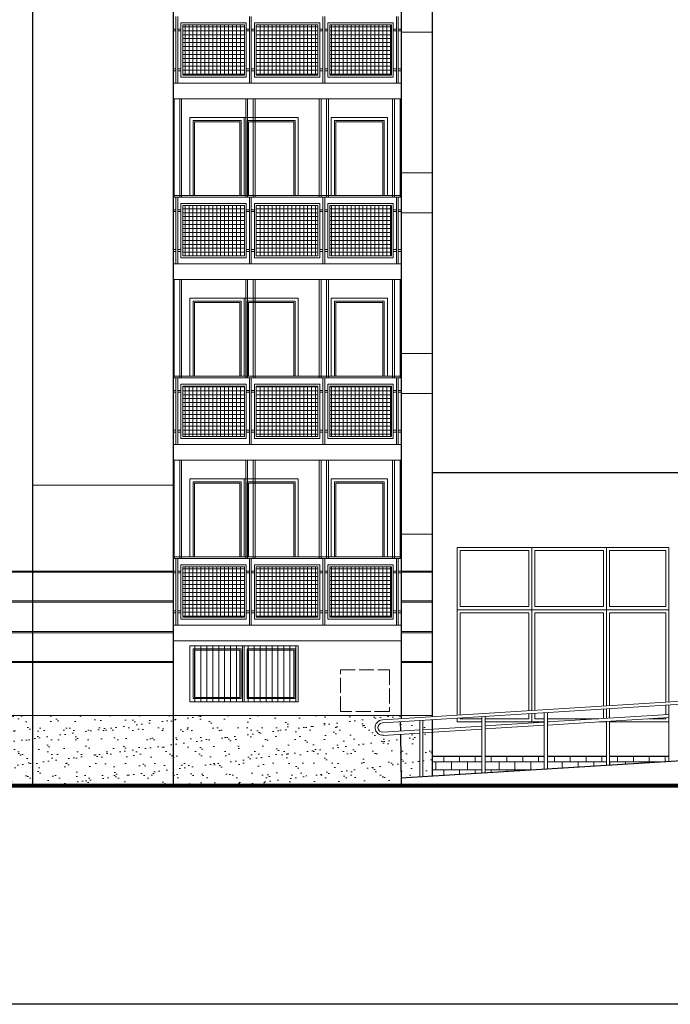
# Model space of a CAD drawing. Header units: millimetres. Extents: x -26513 to 76799, y 0 to 112149.
# Tile 61 of 98: x 23064 to 24109, y 105600 to 107180. Entities that reach past the tile are written whole.
import ezdxf

# ---------------------------------------------------------------- set-up
doc = ezdxf.new("R2010")
doc.units = ezdxf.units.MM
doc.header["$LTSCALE"] = 2
doc.linetypes.add('ACAD_ISO02W100', pattern=[15, 12, -3])
for name, color, linetype, lineweight in [('hacz  do wyłaczenia', 161, 'Continuous', 5), ('stolarka', 6, 'Continuous', 9), ('widok', 3, 'Continuous', 13)]:
    doc.layers.add(name, color=color, linetype=linetype, lineweight=lineweight)
doc.layers.add('istn.śiany', color=2, linetype='Continuous')

msp = doc.modelspace()

# ---------------------------------------------------------------- hatches: boundary and pattern name
at = {"layer": 'hacz  do wyłaczenia', "linetype": 'Continuous'}
h = msp.add_hatch(dxfattribs=at)
h.set_pattern_fill('NET', color=256, scale=2, style=0)
h.paths.add_polyline_path([(23326.3, 107172.3), (23326.3, 107091.3), (23425.3, 107091.3), (23425.3, 107172.3)])
h = msp.add_hatch(dxfattribs=at)
h.set_pattern_fill('NET', color=256, scale=2, style=0)
h.paths.add_polyline_path([(23543.3, 107172.3), (23444.3, 107172.3), (23444.3, 107091.3), (23543.3, 107091.3)])
h = msp.add_hatch(dxfattribs=at)
h.set_pattern_fill('NET', color=256, scale=2, style=0)
h.paths.add_polyline_path([(23661.3, 107172.3), (23562.3, 107172.3), (23562.3, 107091.3), (23661.3, 107091.3)])
h = msp.add_hatch(dxfattribs=at)
h.set_pattern_fill('NET', color=256, scale=2, style=0)
h.paths.add_polyline_path([(23326.3, 106882.3), (23326.3, 106801.3), (23425.3, 106801.3), (23425.3, 106882.3)])
h = msp.add_hatch(dxfattribs=at)
h.set_pattern_fill('NET', color=256, scale=2, style=0)
h.paths.add_polyline_path([(23543.3, 106882.3), (23444.3, 106882.3), (23444.3, 106801.3), (23543.3, 106801.3)])
h = msp.add_hatch(dxfattribs=at)
h.set_pattern_fill('NET', color=256, scale=2, style=0)
h.paths.add_polyline_path([(23661.3, 106882.3), (23562.3, 106882.3), (23562.3, 106801.3), (23661.3, 106801.3)])
h = msp.add_hatch(dxfattribs=at)
h.set_pattern_fill('NET', color=256, scale=2, style=0)
h.paths.add_polyline_path([(23326.3, 106592.3), (23326.3, 106511.3), (23425.3, 106511.3), (23425.3, 106592.3)])
h = msp.add_hatch(dxfattribs=at)
h.set_pattern_fill('NET', color=256, scale=2, style=0)
h.paths.add_polyline_path([(23543.3, 106592.3), (23444.3, 106592.3), (23444.3, 106511.3), (23543.3, 106511.3)])
h = msp.add_hatch(dxfattribs=at)
h.set_pattern_fill('NET', color=256, scale=2, style=0)
h.paths.add_polyline_path([(23661.3, 106592.3), (23562.3, 106592.3), (23562.3, 106511.3), (23661.3, 106511.3)])
h = msp.add_hatch(dxfattribs=at)
h.set_pattern_fill('NET', color=256, scale=2, style=0)
h.paths.add_polyline_path([(23326.3, 106302.3), (23326.3, 106221.3), (23425.3, 106221.3), (23425.3, 106302.3)])
h = msp.add_hatch(dxfattribs=at)
h.set_pattern_fill('NET', color=256, scale=2, style=0)
h.paths.add_polyline_path([(23543.3, 106302.3), (23444.3, 106302.3), (23444.3, 106221.3), (23543.3, 106221.3)])
h = msp.add_hatch(dxfattribs=at)
h.set_pattern_fill('NET', color=256, scale=2, style=0)
h.paths.add_polyline_path([(23661.3, 106302.3), (23562.3, 106302.3), (23562.3, 106221.3), (23661.3, 106221.3)])
at = {"layer": 'hacz  do wyłaczenia'}
h = msp.add_hatch(dxfattribs=at)
h.set_pattern_fill('ANSI31', color=256, scale=3, angle=45, style=0)
h.set_pattern_definition([(90, (0, 17.221), (-9.525, 6e-16), [])])
h.paths.add_polyline_path([(23337.8, 106175.5), (23511.8, 106175.5), (23511.8, 106085.5), (23337.8, 106085.5)])
h = msp.add_hatch(dxfattribs=at)
h.set_pattern_fill('BRICK', color=256, scale=2, style=0)
h.set_pattern_definition([(0, (-4321.712, 36088.363), (0, 12.7), []), (90, (-4321.712, 36088.363), (-25.4, 2e-15), [12.7, -12.7]), (90, (-4309.012, 36088.363), (-25.4, 2e-15), [-12.7, 12.7])])
h.paths.add_polyline_path([(23806.8, 105981.4), (23806.8, 105998.3), (23726.8, 105998.3), (23726.8, 105976.4)])
h.paths.add_polyline_path([(23906.8, 105987.7), (23906.8, 105998.3), (23811.8, 105998.3), (23811.8, 105981.7)])
h.paths.add_polyline_path([(23911.8, 105978), (24006.8, 105983.9), (24006.8, 105993.9), (23911.8, 105988)])
h.paths.add_polyline_path([(23811.8, 105971.7), (23906.8, 105977.6), (23906.8, 105987.7), (23811.8, 105981.7)])
h.paths.add_polyline_path([(24011.8, 105994.2), (24076.8, 105998.3), (24106.8, 105998.3), (24106.8, 105990.1), (24011.8, 105984.2)])
h.paths.add_polyline_path([(23726.8, 105966.4), (23806.8, 105971.4), (23806.8, 105981.4), (23726.8, 105976.4)])
h.paths.add_polyline_path([(24006.8, 105993.9), (24006.8, 105998.3), (23911.8, 105998.3), (23911.8, 105988)])
h.paths.add_polyline_path([(24076.8, 105998.3), (24011.8, 105998.3), (24011.8, 105994.2)])
h.paths.add_polyline_path([(24141.8, 105992.3), (24141.8, 105998.3), (24111.8, 105998.3), (24111.8, 105990.5)])
at = {"layer": 'widok'}
h = msp.add_hatch(dxfattribs=at)
h.set_pattern_fill('AR-SAND', color=256, scale=0.6, style=0)
h.paths.add_polyline_path([(23084.8, 106063.3), (22454.8, 106063.3), (22454.8, 105953.3), (22553.8, 105953.3), (22553.8, 105963.3), (22563.8, 105963.3), (22563.8, 106013.1), (22730.8, 106013.1), (22730.8, 105963.3), (22743.8, 105963.3), (22743.8, 105953.3), (22853.8, 105953.3), (22853.8, 105963.3), (22863.8, 105963.3), (22863.8, 106013.1), (23030.8, 106013.1), (23030.8, 105963.3), (23043.8, 105963.3), (23043.8, 105953.3), (23084.8, 105953.3)])
h.paths.add_polyline_path([(22743.8, 105963.3), (22730.8, 105963.3), (22730.8, 105963.1), (22563.8, 105963.1), (22563.8, 105963.3), (22553.8, 105963.3), (22553.8, 105953.3), (22743.8, 105953.3)], flags=17)
h.paths.add_polyline_path([(23043.8, 105963.3), (23030.8, 105963.3), (23030.8, 105963.1), (22863.8, 105963.1), (22863.8, 105963.3), (22853.8, 105963.3), (22853.8, 105953.3), (23043.8, 105953.3)], flags=17)
h = msp.add_hatch(dxfattribs=at)
h.set_pattern_fill('AR-SAND', color=256, scale=0.6, style=0)
h.paths.add_polyline_path([(23706.8, 106055.3), (23675.5, 106053.4), (23675.7, 106038.4), (23706.8, 106040.3)])
h.paths.add_polyline_path([(23726.8, 106056.6), (23711.8, 106055.6), (23711.8, 106040.6), (23726.8, 106041.5)])
h.paths.add_polyline_path([(23310.8, 105953.3), (23310.8, 106063.3), (23084.8, 106063.3), (23084.8, 105953.3)])
h.paths.add_polyline_path([(23676.8, 105953.3), (23675.8, 106033.3), (23648.3, 106031.6, -1), (23646.8, 106056.6), (23676.8, 106058.5), (23676.8, 106063.3), (23310.8, 106063.3), (23310.8, 105953.3)])
h.paths.add_polyline_path([(23711.8, 105965.5), (23726.8, 105966.4), (23726.8, 106036.5), (23711.8, 106035.6)])
h.paths.add_polyline_path([(23676.6, 105963.3), (23706.8, 105965.1), (23706.8, 106035.3), (23675.8, 106033.3)])

# ---------------------------------------------------------------- linework, layer by layer
msp.add_lwpolyline([(19624.9, 108559.9), (25924.9, 108559.9), (25924.9, 105599.9), (19624.9, 105599.9)], close=True)
at = {"layer": 'hacz  do wyłaczenia'}
msp.add_lwpolyline([(23337.8, 106175.5), (23511.8, 106175.5), (23511.8, 106085.5), (23337.8, 106085.5)], close=True, dxfattribs=at)
at = {"layer": 'istn.śiany'}
for p, q in [((23084.8, 108075.8), (23084.8, 105953.3)), ((23726.8, 108075.8), (23726.8, 106061.6)), ((23310.8, 107923.3), (23310.8, 105953.3)), ((23676.8, 107923.3), (23676.8, 106058.5)), ((23726.8, 106453.3), (24141.8, 106453.3)), ((23675.5, 106053.4), (23675.7, 106038.4)), ((23726.8, 106056.6), (23726.8, 106036.5)), ((23675.8, 106033.3), (23676.8, 105953.3)), ((23726.8, 106036.5), (23726.8, 105966.4)), ((23676.6, 105963.3), (24397.4, 106008.3)), ((23726.8, 105998.3), (23806.8, 105998.3)), ((23811.8, 105998.3), (23906.8, 105998.3)), ((23911.8, 105998.3), (24006.8, 105998.3)), ((24011.8, 105998.3), (24106.8, 105998.3))]:
    msp.add_line(p, q, dxfattribs=at)
at = {"layer": 'stolarka'}
for p, q in [((23676.8, 107160.3), (23726.8, 107160.3)), ((23310.8, 107078.3), (23676.8, 107078.3)), ((23310.8, 107053.3), (23676.8, 107053.3)), ((23337.8, 107023.3), (23511.8, 107023.3)), ((23337.8, 107023.3), (23337.8, 106898.3)), ((23342.8, 107018.3), (23342.8, 106898.3)), ((23342.8, 107018.3), (23419.8, 107018.3)), ((23344.8, 107016.3), (23344.8, 106898.3)), ((23344.8, 107016.3), (23417.8, 107016.3)), ((23417.8, 107016.3), (23417.8, 106898.3)), ((23419.8, 107018.3), (23419.8, 106898.3)), ((23424.8, 107023.3), (23424.8, 106898.3)), ((23429.8, 107018.3), (23506.8, 107018.3)), ((23429.8, 107018.3), (23429.8, 106898.3)), ((23431.8, 107016.3), (23504.8, 107016.3)), ((23431.8, 107016.3), (23431.8, 106898.3)), ((23504.8, 107016.3), (23504.8, 106898.3)), ((23506.8, 107018.3), (23506.8, 106898.3)), ((23511.8, 107023.3), (23511.8, 106898.3)), ((23564.8, 107023.3), (23654.8, 107023.3)), ((23564.8, 107023.3), (23564.8, 106898.3)), ((23569.8, 107018.3), (23569.8, 106898.3)), ((23569.8, 107018.3), (23649.8, 107018.3)), ((23571.8, 107016.3), (23571.8, 106898.3)), ((23571.8, 107016.3), (23647.8, 107016.3)), ((23647.8, 107016.3), (23647.8, 106898.3)), ((23649.8, 107018.3), (23649.8, 106898.3)), ((23654.8, 107023.3), (23654.8, 106898.3)), ((23676.8, 106934.3), (23726.8, 106934.3)), ((23676.8, 106870.3), (23726.8, 106870.3)), ((23310.8, 106788.3), (23676.8, 106788.3)), ((23310.8, 106763.3), (23676.8, 106763.3)), ((23337.8, 106733.3), (23511.8, 106733.3)), ((23337.8, 106733.3), (23337.8, 106608.3)), ((23342.8, 106728.3), (23342.8, 106608.3)), ((23342.8, 106728.3), (23419.8, 106728.3)), ((23344.8, 106726.3), (23344.8, 106608.3)), ((23344.8, 106726.3), (23417.8, 106726.3)), ((23417.8, 106726.3), (23417.8, 106608.3)), ((23419.8, 106728.3), (23419.8, 106608.3)), ((23424.8, 106733.3), (23424.8, 106608.3)), ((23429.8, 106728.3), (23506.8, 106728.3)), ((23429.8, 106728.3), (23429.8, 106608.3)), ((23431.8, 106726.3), (23504.8, 106726.3)), ((23431.8, 106726.3), (23431.8, 106608.3)), ((23504.8, 106726.3), (23504.8, 106608.3)), ((23506.8, 106728.3), (23506.8, 106608.3)), ((23511.8, 106733.3), (23511.8, 106608.3)), ((23564.8, 106733.3), (23654.8, 106733.3)), ((23564.8, 106733.3), (23564.8, 106608.3)), ((23569.8, 106728.3), (23569.8, 106608.3)), ((23569.8, 106728.3), (23649.8, 106728.3)), ((23571.8, 106726.3), (23647.8, 106726.3)), ((23571.8, 106726.3), (23571.8, 106608.3)), ((23647.8, 106726.3), (23647.8, 106608.3)), ((23649.8, 106728.3), (23649.8, 106608.3)), ((23654.8, 106733.3), (23654.8, 106608.3)), ((23676.8, 106644.3), (23726.8, 106644.3)), ((23676.8, 106580.3), (23726.8, 106580.3)), ((23310.8, 106498.3), (23676.8, 106498.3)), ((23310.8, 106473.3), (23676.8, 106473.3)), ((23337.8, 106443.3), (23511.8, 106443.3)), ((23337.8, 106443.3), (23337.8, 106318.3)), ((23424.8, 106443.3), (23424.8, 106318.3)), ((23511.8, 106443.3), (23511.8, 106318.3)), ((23564.8, 106443.3), (23654.8, 106443.3)), ((23564.8, 106443.3), (23564.8, 106318.3)), ((23654.8, 106443.3), (23654.8, 106318.3)), ((23084.8, 106433.3), (23310.8, 106433.3)), ((23342.8, 106438.3), (23419.8, 106438.3)), ((23342.8, 106438.3), (23342.8, 106318.3)), ((23344.8, 106436.3), (23344.8, 106318.3)), ((23344.8, 106436.3), (23417.8, 106436.3)), ((23417.8, 106436.3), (23417.8, 106318.3)), ((23419.8, 106438.3), (23419.8, 106318.3)), ((23429.8, 106438.3), (23506.8, 106438.3)), ((23429.8, 106438.3), (23429.8, 106318.3)), ((23431.8, 106436.3), (23504.8, 106436.3)), ((23431.8, 106436.3), (23431.8, 106318.3)), ((23504.8, 106436.3), (23504.8, 106318.3)), ((23506.8, 106438.3), (23506.8, 106318.3)), ((23569.8, 106438.3), (23649.8, 106438.3)), ((23569.8, 106438.3), (23569.8, 106318.3)), ((23571.8, 106436.3), (23571.8, 106318.3)), ((23571.8, 106436.3), (23647.8, 106436.3)), ((23647.8, 106436.3), (23647.8, 106318.3)), ((23649.8, 106438.3), (23649.8, 106318.3)), ((23676.8, 106354.3), (23726.8, 106354.3)), ((23766.8, 106333.3), (24106.8, 106333.3)), ((23766.8, 106333.3), (23766.8, 106064.1)), ((23886.8, 106333.3), (23886.8, 106071.6)), ((24006.8, 106333.3), (24006.8, 106079.1)), ((24106.8, 106333.3), (24106.8, 106085.3)), ((23771.8, 106328.3), (23771.8, 106238.3)), ((23771.8, 106328.3), (23881.8, 106328.3)), ((23881.8, 106328.3), (23881.8, 106238.3)), ((23891.8, 106328.3), (24001.8, 106328.3)), ((23891.8, 106328.3), (23891.8, 106238.3)), ((24001.8, 106328.3), (24001.8, 106238.3)), ((24011.8, 106328.3), (24101.8, 106328.3)), ((24011.8, 106328.3), (24011.8, 106238.3)), ((24101.8, 106328.3), (24101.8, 106238.3)), ((22875.3, 106295.3), (23310.8, 106295.3)), ((23019.3, 106293.3), (23310.8, 106293.3)), ((23676.8, 106295.3), (23726.8, 106295.3)), ((23676.8, 106293.3), (23726.8, 106293.3)), ((23019.3, 106247.3), (23310.8, 106247.3)), ((23019.3, 106245.3), (23310.8, 106245.3)), ((23676.8, 106247.3), (23726.8, 106247.3)), ((23676.8, 106245.3), (23726.8, 106245.3)), ((23771.8, 106238.3), (23881.8, 106238.3)), ((23891.8, 106238.3), (24001.8, 106238.3)), ((24011.8, 106238.3), (24101.8, 106238.3)), ((23766.8, 106233.3), (24106.8, 106233.3)), ((23771.8, 106228.3), (23771.8, 106064.4)), ((23771.8, 106228.3), (23881.8, 106228.3)), ((23881.8, 106228.3), (23881.8, 106071.3)), ((23891.8, 106228.3), (23891.8, 106071.9)), ((23891.8, 106228.3), (24001.8, 106228.3)), ((24001.8, 106228.3), (24001.8, 106078.8)), ((24011.8, 106228.3), (24011.8, 106079.4)), ((24011.8, 106228.3), (24101.8, 106228.3)), ((24101.8, 106228.3), (24101.8, 106085)), ((23310.8, 106208.3), (23676.8, 106208.3)), ((23019.3, 106198.3), (23310.8, 106198.3)), ((23019.3, 106196.3), (23310.8, 106196.3)), ((23676.8, 106198.3), (23726.8, 106198.3)), ((23676.8, 106196.3), (23726.8, 106196.3)), ((23310.8, 106183.3), (23676.8, 106183.3)), ((23337.8, 106175.5), (23511.8, 106175.5)), ((23337.8, 106175.5), (23337.8, 106085.5)), ((23424.8, 106175.5), (23424.8, 106085.5)), ((23511.8, 106175.5), (23511.8, 106085.5)), ((23342.8, 106170.5), (23342.8, 106090.5)), ((23342.8, 106170.5), (23419.8, 106170.5)), ((23344.8, 106168.5), (23344.8, 106092.5)), ((23344.8, 106168.5), (23417.8, 106168.5)), ((23417.8, 106168.5), (23417.8, 106092.5)), ((23419.8, 106170.5), (23419.8, 106090.5)), ((23429.8, 106170.5), (23506.8, 106170.5)), ((23429.8, 106170.5), (23429.8, 106090.5)), ((23431.8, 106168.5), (23504.8, 106168.5)), ((23431.8, 106168.5), (23431.8, 106092.5)), ((23504.8, 106168.5), (23504.8, 106092.5)), ((23506.8, 106170.5), (23506.8, 106090.5)), ((22719.3, 106150.3), (23310.8, 106150.3)), ((22875.3, 106148.3), (23310.8, 106148.3)), ((23676.8, 106150.3), (23726.8, 106150.3)), ((23676.8, 106148.3), (23726.8, 106148.3)), ((23337.8, 106085.5), (23511.8, 106085.5)), ((23342.8, 106090.5), (23419.8, 106090.5)), ((23344.8, 106092.5), (23417.8, 106092.5)), ((23429.8, 106090.5), (23506.8, 106090.5)), ((23431.8, 106092.5), (23504.8, 106092.5)), ((24101.8, 106080), (24101.8, 106065)), ((23881.8, 106066.3), (23881.8, 106058.3)), ((23886.8, 106066.6), (23886.8, 106053.3)), ((23891.8, 106066.9), (23891.8, 106058.3)), ((24001.8, 106073.8), (24001.8, 106058.7)), ((23766.8, 106059.1), (23766.8, 106053.3)), ((23766.8, 106053.3), (23806.8, 106053.3)), ((23771.8, 106059.4), (23771.8, 106058.3)), ((23771.8, 106058.3), (23806.8, 106058.3)), ((23811.8, 106058.3), (23881.8, 106058.3)), ((23811.8, 106053.3), (23906.8, 106053.3)), ((23891.8, 106058.3), (23906.8, 106058.3)), ((23911.8, 106058.3), (23994.7, 106058.3)), ((23911.8, 106053.3), (23914.7, 106053.3)), ((23994.9, 106053.3), (24006.8, 106053.3)), ((24001.8, 106053.7), (24001.8, 106053.3)), ((24011.8, 106053.3), (24106.8, 106053.3)), ((24074.9, 106058.3), (24101.8, 106058.3)), ((24101.8, 106060), (24101.8, 106058.3))]:
    msp.add_line(p, q, dxfattribs=at)
at = {"layer": 'stolarka', "linetype": 'ACAD_ISO02W100'}
msp.add_lwpolyline([(23579.3, 106136.9), (23658, 106136.9), (23658, 106069.9), (23579.3, 106069.9)], close=True, dxfattribs=at)
at = {"layer": 'widok'}
for p, q in [((23315.3, 107185.3), (23315.3, 107078.3)), ((23318.3, 107185.3), (23318.3, 107078.3)), ((23433.3, 107185.3), (23433.3, 107078.3)), ((23436.3, 107185.3), (23436.3, 107078.3)), ((23551.3, 107185.3), (23551.3, 107078.3)), ((23554.3, 107185.3), (23554.3, 107078.3)), ((23669.3, 107185.3), (23669.3, 107078.3)), ((23672.3, 107185.3), (23672.3, 107078.3)), ((23323.3, 107175.3), (23323.3, 107088.3)), ((23323.3, 107175.3), (23428.3, 107175.3)), ((23326.3, 107172.3), (23326.3, 107091.3)), ((23326.3, 107172.3), (23425.3, 107172.3)), ((23425.3, 107172.3), (23425.3, 107091.3)), ((23428.3, 107175.3), (23428.3, 107088.3)), ((23441.3, 107175.3), (23546.3, 107175.3)), ((23441.3, 107175.3), (23441.3, 107088.3)), ((23444.3, 107172.3), (23543.3, 107172.3)), ((23444.3, 107172.3), (23444.3, 107091.3)), ((23543.3, 107172.3), (23543.3, 107091.3)), ((23546.3, 107175.3), (23546.3, 107088.3)), ((23559.3, 107175.3), (23664.3, 107175.3)), ((23559.3, 107175.3), (23559.3, 107088.3)), ((23562.3, 107172.3), (23661.3, 107172.3)), ((23562.3, 107172.3), (23562.3, 107091.3)), ((23661.3, 107172.3), (23661.3, 107091.3)), ((23664.3, 107175.3), (23664.3, 107088.3)), ((23310.8, 107165.3), (23315.3, 107165.3)), ((23310.8, 107162.3), (23315.3, 107162.3)), ((23318.3, 107165.3), (23323.3, 107165.3)), ((23318.3, 107162.3), (23323.3, 107162.3)), ((23428.3, 107165.3), (23433.3, 107165.3)), ((23428.3, 107162.3), (23433.3, 107162.3)), ((23436.3, 107165.3), (23441.3, 107165.3)), ((23436.3, 107162.3), (23441.3, 107162.3)), ((23546.3, 107165.3), (23551.3, 107165.3)), ((23546.3, 107162.3), (23551.3, 107162.3)), ((23554.3, 107165.3), (23559.3, 107165.3)), ((23554.3, 107162.3), (23559.3, 107162.3)), ((23664.3, 107165.3), (23669.3, 107165.3)), ((23664.3, 107162.3), (23669.3, 107162.3)), ((23672.3, 107165.3), (23676.8, 107165.3)), ((23672.3, 107162.3), (23676.8, 107162.3)), ((23310.8, 107101.2), (23315.3, 107101.2)), ((23310.8, 107098.2), (23315.3, 107098.2)), ((23318.3, 107101.2), (23323.3, 107101.2)), ((23318.3, 107098.2), (23323.3, 107098.2)), ((23326.3, 107091.3), (23425.3, 107091.3)), ((23428.3, 107101.2), (23433.3, 107101.2)), ((23428.3, 107098.2), (23433.3, 107098.2)), ((23436.3, 107101.2), (23441.3, 107101.2)), ((23436.3, 107098.2), (23441.3, 107098.2)), ((23444.3, 107091.3), (23543.3, 107091.3)), ((23546.3, 107101.2), (23551.3, 107101.2)), ((23546.3, 107098.2), (23551.3, 107098.2)), ((23554.3, 107101.2), (23559.3, 107101.2)), ((23554.3, 107098.2), (23559.3, 107098.2)), ((23562.3, 107091.3), (23661.3, 107091.3)), ((23664.3, 107101.2), (23669.3, 107101.2)), ((23664.3, 107098.2), (23669.3, 107098.2)), ((23672.3, 107101.2), (23676.8, 107101.2)), ((23672.3, 107098.2), (23676.8, 107098.2)), ((23323.3, 107088.3), (23428.3, 107088.3)), ((23441.3, 107088.3), (23546.3, 107088.3)), ((23559.3, 107088.3), (23664.3, 107088.3)), ((23312.3, 106895.3), (23312.3, 107053.3)), ((23321.3, 106895.3), (23321.3, 107053.3)), ((23324.3, 106895.3), (23324.3, 107053.3)), ((23427.3, 106895.3), (23427.3, 107053.3)), ((23430.3, 106895.3), (23430.3, 107053.3)), ((23439.3, 106895.3), (23439.3, 107053.3)), ((23442.3, 106895.3), (23442.3, 107053.3)), ((23545.3, 106895.3), (23545.3, 107053.3)), ((23548.3, 106895.3), (23548.3, 107053.3)), ((23557.3, 106895.3), (23557.3, 107053.3)), ((23560.3, 106895.3), (23560.3, 107053.3)), ((23663.3, 106895.3), (23663.3, 107053.3)), ((23666.3, 106895.3), (23666.3, 107053.3)), ((23675.3, 106895.3), (23675.3, 107053.3)), ((23310.8, 106898.3), (23676.8, 106898.3)), ((23310.8, 106895.3), (23676.8, 106895.3)), ((23315.3, 106895.3), (23315.3, 106788.3)), ((23318.3, 106895.3), (23318.3, 106788.3)), ((23323.3, 106885.3), (23323.3, 106798.3)), ((23323.3, 106885.3), (23428.3, 106885.3)), ((23428.3, 106885.3), (23428.3, 106798.3)), ((23433.3, 106895.3), (23433.3, 106788.3)), ((23436.3, 106895.3), (23436.3, 106788.3)), ((23441.3, 106885.3), (23546.3, 106885.3)), ((23441.3, 106885.3), (23441.3, 106798.3)), ((23546.3, 106885.3), (23546.3, 106798.3)), ((23551.3, 106895.3), (23551.3, 106788.3)), ((23554.3, 106895.3), (23554.3, 106788.3)), ((23559.3, 106885.3), (23664.3, 106885.3)), ((23559.3, 106885.3), (23559.3, 106798.3)), ((23664.3, 106885.3), (23664.3, 106798.3)), ((23669.3, 106895.3), (23669.3, 106788.3)), ((23672.3, 106895.3), (23672.3, 106788.3)), ((23310.8, 106875.3), (23315.3, 106875.3)), ((23310.8, 106872.3), (23315.3, 106872.3)), ((23318.3, 106875.3), (23323.3, 106875.3)), ((23318.3, 106872.3), (23323.3, 106872.3)), ((23326.3, 106882.3), (23326.3, 106801.3)), ((23326.3, 106882.3), (23425.3, 106882.3)), ((23425.3, 106882.3), (23425.3, 106801.3)), ((23428.3, 106875.3), (23433.3, 106875.3)), ((23428.3, 106872.3), (23433.3, 106872.3)), ((23436.3, 106875.3), (23441.3, 106875.3)), ((23436.3, 106872.3), (23441.3, 106872.3)), ((23444.3, 106882.3), (23543.3, 106882.3)), ((23444.3, 106882.3), (23444.3, 106801.3)), ((23543.3, 106882.3), (23543.3, 106801.3)), ((23546.3, 106875.3), (23551.3, 106875.3)), ((23546.3, 106872.3), (23551.3, 106872.3)), ((23554.3, 106875.3), (23559.3, 106875.3)), ((23554.3, 106872.3), (23559.3, 106872.3)), ((23562.3, 106882.3), (23661.3, 106882.3)), ((23562.3, 106882.3), (23562.3, 106801.3)), ((23661.3, 106882.3), (23661.3, 106801.3)), ((23664.3, 106875.3), (23669.3, 106875.3)), ((23664.3, 106872.3), (23669.3, 106872.3)), ((23672.3, 106875.3), (23676.8, 106875.3)), ((23672.3, 106872.3), (23676.8, 106872.3)), ((23310.8, 106811.2), (23315.3, 106811.2)), ((23310.8, 106808.2), (23315.3, 106808.2)), ((23318.3, 106811.2), (23323.3, 106811.2)), ((23318.3, 106808.2), (23323.3, 106808.2)), ((23428.3, 106811.2), (23433.3, 106811.2)), ((23428.3, 106808.2), (23433.3, 106808.2)), ((23436.3, 106811.2), (23441.3, 106811.2)), ((23436.3, 106808.2), (23441.3, 106808.2)), ((23546.3, 106811.2), (23551.3, 106811.2)), ((23546.3, 106808.2), (23551.3, 106808.2)), ((23554.3, 106811.2), (23559.3, 106811.2)), ((23554.3, 106808.2), (23559.3, 106808.2)), ((23664.3, 106811.2), (23669.3, 106811.2)), ((23664.3, 106808.2), (23669.3, 106808.2)), ((23672.3, 106811.2), (23676.8, 106811.2)), ((23672.3, 106808.2), (23676.8, 106808.2)), ((23323.3, 106798.3), (23428.3, 106798.3)), ((23326.3, 106801.3), (23425.3, 106801.3)), ((23441.3, 106798.3), (23546.3, 106798.3)), ((23444.3, 106801.3), (23543.3, 106801.3)), ((23559.3, 106798.3), (23664.3, 106798.3)), ((23562.3, 106801.3), (23661.3, 106801.3)), ((23312.3, 106605.3), (23312.3, 106763.3)), ((23321.3, 106605.3), (23321.3, 106763.3)), ((23324.3, 106605.3), (23324.3, 106763.3)), ((23427.3, 106605.3), (23427.3, 106763.3)), ((23430.3, 106605.3), (23430.3, 106763.3)), ((23439.3, 106605.3), (23439.3, 106763.3)), ((23442.3, 106605.3), (23442.3, 106763.3)), ((23545.3, 106605.3), (23545.3, 106763.3)), ((23548.3, 106605.3), (23548.3, 106763.3)), ((23557.3, 106605.3), (23557.3, 106763.3)), ((23560.3, 106605.3), (23560.3, 106763.3)), ((23663.3, 106605.3), (23663.3, 106763.3)), ((23666.3, 106605.3), (23666.3, 106763.3)), ((23675.3, 106605.3), (23675.3, 106763.3)), ((23310.8, 106608.3), (23676.8, 106608.3)), ((23310.8, 106605.3), (23676.8, 106605.3)), ((23315.3, 106605.3), (23315.3, 106498.3)), ((23318.3, 106605.3), (23318.3, 106498.3)), ((23433.3, 106605.3), (23433.3, 106498.3)), ((23436.3, 106605.3), (23436.3, 106498.3)), ((23551.3, 106605.3), (23551.3, 106498.3)), ((23554.3, 106605.3), (23554.3, 106498.3)), ((23669.3, 106605.3), (23669.3, 106498.3)), ((23672.3, 106605.3), (23672.3, 106498.3)), ((23310.8, 106585.3), (23315.3, 106585.3)), ((23318.3, 106585.3), (23323.3, 106585.3)), ((23323.3, 106595.3), (23323.3, 106508.3)), ((23323.3, 106595.3), (23428.3, 106595.3)), ((23326.3, 106592.3), (23326.3, 106511.3)), ((23326.3, 106592.3), (23425.3, 106592.3)), ((23425.3, 106592.3), (23425.3, 106511.3)), ((23428.3, 106595.3), (23428.3, 106508.3)), ((23428.3, 106585.3), (23433.3, 106585.3)), ((23436.3, 106585.3), (23441.3, 106585.3)), ((23441.3, 106595.3), (23546.3, 106595.3)), ((23441.3, 106595.3), (23441.3, 106508.3)), ((23444.3, 106592.3), (23543.3, 106592.3)), ((23444.3, 106592.3), (23444.3, 106511.3)), ((23543.3, 106592.3), (23543.3, 106511.3)), ((23546.3, 106595.3), (23546.3, 106508.3)), ((23546.3, 106585.3), (23551.3, 106585.3)), ((23554.3, 106585.3), (23559.3, 106585.3)), ((23559.3, 106595.3), (23664.3, 106595.3)), ((23559.3, 106595.3), (23559.3, 106508.3)), ((23562.3, 106592.3), (23661.3, 106592.3)), ((23562.3, 106592.3), (23562.3, 106511.3)), ((23661.3, 106592.3), (23661.3, 106511.3)), ((23664.3, 106595.3), (23664.3, 106508.3)), ((23664.3, 106585.3), (23669.3, 106585.3)), ((23672.3, 106585.3), (23676.8, 106585.3)), ((23310.8, 106582.3), (23315.3, 106582.3)), ((23318.3, 106582.3), (23323.3, 106582.3)), ((23428.3, 106582.3), (23433.3, 106582.3)), ((23436.3, 106582.3), (23441.3, 106582.3)), ((23546.3, 106582.3), (23551.3, 106582.3)), ((23554.3, 106582.3), (23559.3, 106582.3)), ((23664.3, 106582.3), (23669.3, 106582.3)), ((23672.3, 106582.3), (23676.8, 106582.3)), ((23310.8, 106521.2), (23315.3, 106521.2)), ((23318.3, 106521.2), (23323.3, 106521.2)), ((23428.3, 106521.2), (23433.3, 106521.2)), ((23436.3, 106521.2), (23441.3, 106521.2)), ((23546.3, 106521.2), (23551.3, 106521.2)), ((23554.3, 106521.2), (23559.3, 106521.2)), ((23664.3, 106521.2), (23669.3, 106521.2)), ((23672.3, 106521.2), (23676.8, 106521.2)), ((23310.8, 106518.2), (23315.3, 106518.2)), ((23318.3, 106518.2), (23323.3, 106518.2)), ((23323.3, 106508.3), (23428.3, 106508.3)), ((23326.3, 106511.3), (23425.3, 106511.3)), ((23428.3, 106518.2), (23433.3, 106518.2)), ((23436.3, 106518.2), (23441.3, 106518.2)), ((23441.3, 106508.3), (23546.3, 106508.3)), ((23444.3, 106511.3), (23543.3, 106511.3)), ((23546.3, 106518.2), (23551.3, 106518.2)), ((23554.3, 106518.2), (23559.3, 106518.2)), ((23559.3, 106508.3), (23664.3, 106508.3)), ((23562.3, 106511.3), (23661.3, 106511.3)), ((23664.3, 106518.2), (23669.3, 106518.2)), ((23672.3, 106518.2), (23676.8, 106518.2)), ((23312.3, 106315.3), (23312.3, 106473.3)), ((23321.3, 106315.3), (23321.3, 106473.3)), ((23324.3, 106315.3), (23324.3, 106473.3)), ((23427.3, 106315.3), (23427.3, 106473.3)), ((23430.3, 106315.3), (23430.3, 106473.3)), ((23439.3, 106315.3), (23439.3, 106473.3)), ((23442.3, 106315.3), (23442.3, 106473.3)), ((23545.3, 106315.3), (23545.3, 106473.3)), ((23548.3, 106315.3), (23548.3, 106473.3)), ((23557.3, 106315.3), (23557.3, 106473.3)), ((23560.3, 106315.3), (23560.3, 106473.3)), ((23663.3, 106315.3), (23663.3, 106473.3)), ((23666.3, 106315.3), (23666.3, 106473.3)), ((23675.3, 106315.3), (23675.3, 106473.3)), ((23310.8, 106318.3), (23676.8, 106318.3)), ((23310.8, 106315.3), (23676.8, 106315.3)), ((23315.3, 106315.3), (23315.3, 106208.3)), ((23318.3, 106315.3), (23318.3, 106208.3)), ((23433.3, 106315.3), (23433.3, 106208.3)), ((23436.3, 106315.3), (23436.3, 106208.3)), ((23551.3, 106315.3), (23551.3, 106208.3)), ((23554.3, 106315.3), (23554.3, 106208.3)), ((23669.3, 106315.3), (23669.3, 106208.3)), ((23672.3, 106315.3), (23672.3, 106208.3)), ((23323.3, 106305.3), (23323.3, 106218.3)), ((23323.3, 106305.3), (23428.3, 106305.3)), ((23326.3, 106302.3), (23326.3, 106221.3)), ((23326.3, 106302.3), (23425.3, 106302.3)), ((23425.3, 106302.3), (23425.3, 106221.3)), ((23428.3, 106305.3), (23428.3, 106218.3)), ((23441.3, 106305.3), (23546.3, 106305.3)), ((23441.3, 106305.3), (23441.3, 106218.3)), ((23444.3, 106302.3), (23543.3, 106302.3)), ((23444.3, 106302.3), (23444.3, 106221.3)), ((23543.3, 106302.3), (23543.3, 106221.3)), ((23546.3, 106305.3), (23546.3, 106218.3)), ((23559.3, 106305.3), (23664.3, 106305.3)), ((23559.3, 106305.3), (23559.3, 106218.3)), ((23562.3, 106302.3), (23661.3, 106302.3)), ((23562.3, 106302.3), (23562.3, 106221.3)), ((23661.3, 106302.3), (23661.3, 106221.3)), ((23664.3, 106305.3), (23664.3, 106218.3)), ((23310.8, 106295.3), (23315.3, 106295.3)), ((23310.8, 106292.3), (23315.3, 106292.3)), ((23318.3, 106295.3), (23323.3, 106295.3)), ((23318.3, 106292.3), (23323.3, 106292.3)), ((23428.3, 106295.3), (23433.3, 106295.3)), ((23428.3, 106292.3), (23433.3, 106292.3)), ((23436.3, 106295.3), (23441.3, 106295.3)), ((23436.3, 106292.3), (23441.3, 106292.3)), ((23546.3, 106295.3), (23551.3, 106295.3)), ((23546.3, 106292.3), (23551.3, 106292.3)), ((23554.3, 106295.3), (23559.3, 106295.3)), ((23554.3, 106292.3), (23559.3, 106292.3)), ((23664.3, 106295.3), (23669.3, 106295.3)), ((23664.3, 106292.3), (23669.3, 106292.3)), ((23672.3, 106295.3), (23676.8, 106295.3)), ((23672.3, 106292.3), (23676.8, 106292.3)), ((23310.8, 106231.2), (23315.3, 106231.2)), ((23310.8, 106228.2), (23315.3, 106228.2)), ((23318.3, 106231.2), (23323.3, 106231.2)), ((23318.3, 106228.2), (23323.3, 106228.2)), ((23326.3, 106221.3), (23425.3, 106221.3)), ((23428.3, 106231.2), (23433.3, 106231.2)), ((23428.3, 106228.2), (23433.3, 106228.2)), ((23436.3, 106231.2), (23441.3, 106231.2)), ((23436.3, 106228.2), (23441.3, 106228.2)), ((23444.3, 106221.3), (23543.3, 106221.3)), ((23546.3, 106231.2), (23551.3, 106231.2)), ((23546.3, 106228.2), (23551.3, 106228.2)), ((23554.3, 106231.2), (23559.3, 106231.2)), ((23554.3, 106228.2), (23559.3, 106228.2)), ((23562.3, 106221.3), (23661.3, 106221.3)), ((23664.3, 106231.2), (23669.3, 106231.2)), ((23664.3, 106228.2), (23669.3, 106228.2)), ((23672.3, 106231.2), (23676.8, 106231.2)), ((23672.3, 106228.2), (23676.8, 106228.2)), ((23323.3, 106218.3), (23428.3, 106218.3)), ((23441.3, 106218.3), (23546.3, 106218.3)), ((23559.3, 106218.3), (23664.3, 106218.3)), ((23646.8, 106056.6), (24396.8, 106103.5)), ((23646.8, 106051.6), (24396.8, 106098.4)), ((24106.8, 106080.3), (24106.8, 105990.1)), ((21941.8, 106063.3), (23084.8, 106063.3)), ((23084.8, 106063.3), (23726.8, 106063.3)), ((23806.8, 106061.6), (23806.8, 105971.4)), ((23811.8, 106061.9), (23811.8, 105971.7)), ((23906.8, 106067.8), (23906.8, 105977.6)), ((23911.8, 106068.1), (23911.8, 105978)), ((23911.8, 106053.1), (24106.8, 106065.3)), ((24006.8, 106074.1), (24006.8, 106059)), ((24011.8, 106074.4), (24011.8, 106059.4)), ((23706.8, 106055.3), (23706.8, 105965.1)), ((23711.8, 106055.6), (23711.8, 105965.5)), ((23711.8, 106040.6), (23806.8, 106046.5)), ((23811.8, 106046.9), (23906.8, 106052.8)), ((23811.8, 106041.8), (23906.8, 106047.8)), ((23911.8, 106048.1), (24106.8, 106060.3)), ((24006.8, 106054), (24006.8, 105983.9)), ((24011.8, 106054.3), (24011.8, 105984.2)), ((23647.7, 106036.6), (23706.8, 106040.3)), ((23648.3, 106031.6), (23706.8, 106035.3)), ((23711.8, 106035.6), (23806.8, 106041.5)), ((19624.9, 105953.3), (25654.4, 105953.3)), ((19624.9, 105953.1), (25654.4, 105953.1)), ((19624.9, 105952.9), (25654.4, 105952.9)), ((19624.9, 105952.7), (25654.4, 105952.7)), ((19624.9, 105952.5), (25654.4, 105952.5)), ((19624.9, 105952.3), (25654.4, 105952.3)), ((19624.9, 105952.1), (25654.4, 105952.1)), ((19624.9, 105951.9), (25654.4, 105951.9)), ((19624.9, 105951.7), (25654.4, 105951.7)), ((19624.9, 105951.5), (25654.4, 105951.5)), ((19624.9, 105951.3), (25654.4, 105951.3)), ((19624.9, 105951.1), (25654.4, 105951.1)), ((19624.9, 105950.9), (25654.4, 105950.9)), ((19624.9, 105950.7), (25654.4, 105950.7)), ((19624.9, 105950.5), (25654.4, 105950.5)), ((19624.9, 105950.3), (25654.4, 105950.3)), ((19624.9, 105950.1), (25654.4, 105950.1)), ((19624.9, 105949.9), (25654.4, 105949.9)), ((19624.9, 105949.7), (25654.4, 105949.7)), ((19624.9, 105949.5), (25654.4, 105949.5)), ((19624.9, 105949.3), (25654.4, 105949.3)), ((19624.9, 105949.1), (25654.4, 105949.1)), ((19624.9, 105948.9), (25654.4, 105948.9)), ((19624.9, 105948.7), (25654.4, 105948.7)), ((19624.9, 105948.5), (25654.4, 105948.5)), ((19624.9, 105948.3), (25654.4, 105948.3))]:
    msp.add_line(p, q, dxfattribs=at)
for centre, radius in [((23647.6, 106044.1), 12.5), ((23647.2, 106044.1), 7.5)]:
    msp.add_arc(centre, radius, 93.5763, 273.5763, dxfattribs=at)

doc.saveas('drawing.dxf')
